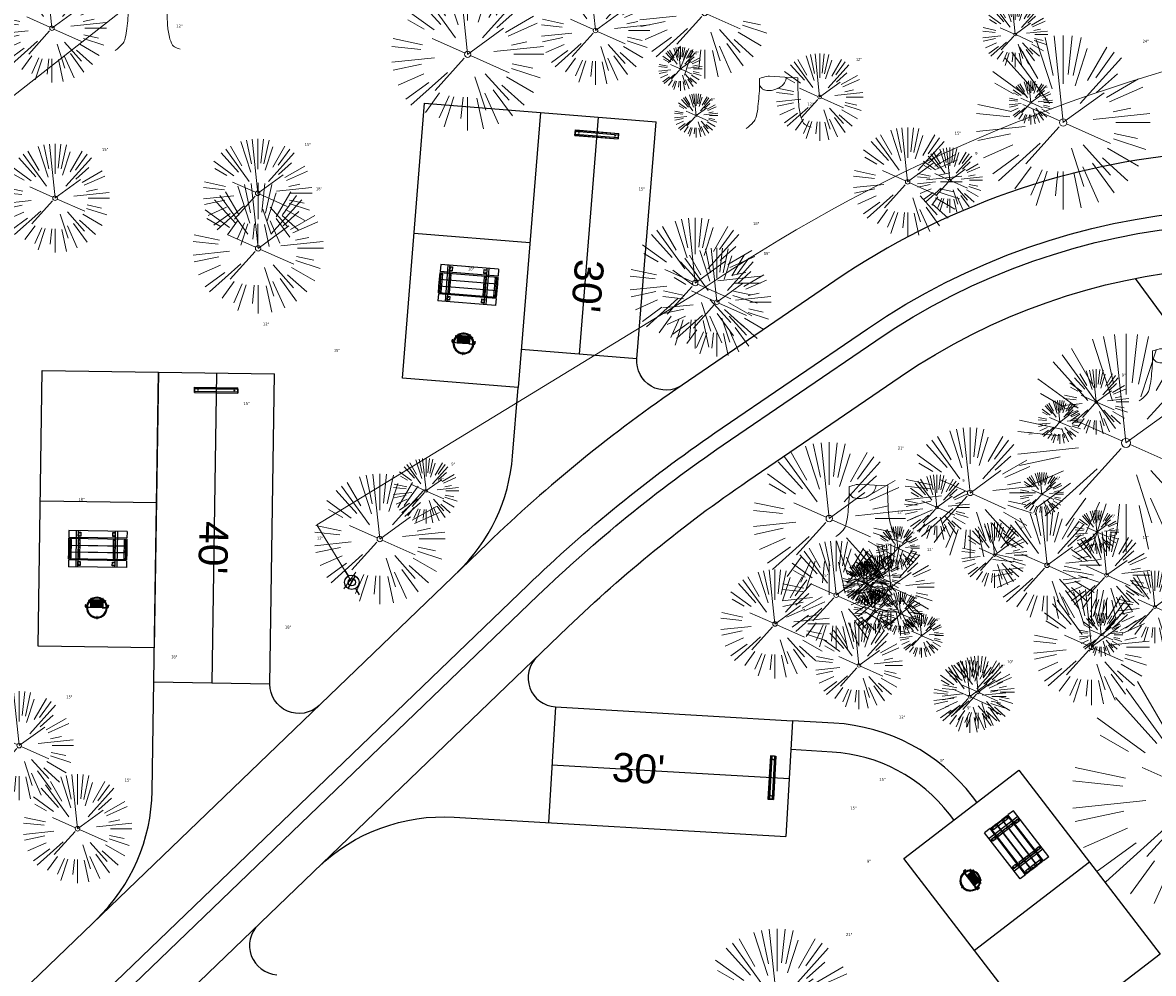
# Model space of a CAD drawing. Header units: feet. Extents: x 1134296 to 1140710, y 647902 to 649877.
# Tile 25 of 34: x 1134717 to 1134872, y 649174 to 649305. Entities that reach past the tile are written whole.
import ezdxf

# ---------------------------------------------------------------- set-up
doc = ezdxf.new("R2010")
doc.units = ezdxf.units.FT
doc.header["$MEASUREMENT"] = 0
for name, color, linetype, lineweight in [('-ANGLE-IRON', 8, 'Continuous', 25), ('V-SITE-VEGE', 8, 'Continuous', 18), ('V-SITE-VEGE-TEXT', 8, 'Continuous', 18), ('V-UTIL-POWR-LINE-UNDR', 8, 'Continuous', 15), ('V-UTIL-WATR-LINE', 8, 'Continuous', 15)]:
    doc.layers.add(name, color=color, linetype=linetype, lineweight=lineweight)
for name, color, linetype in [('-BOLTS-LAGS-SCREWS', 7, 'Continuous'), ('-CONCRETE', 9, 'Continuous'), ('-HARDWARE', 7, 'Continuous'), ('-TIMBER', 5, 'Continuous'), ('C-CAMPSITE-PADS', 6, 'Continuous'), ('C-PRKG-WHEL-STOP', 9, 'Continuous'), ('C-ROAD-ASPHALT', 1, 'Continuous'), ('C-UTIL-WATER-MEP', 7, 'Continuous')]:
    doc.layers.add(name, color=color, linetype=linetype)
doc.styles.add('Arial', font='arial.ttf', dxfattribs={"height": 180})
doc.styles.add('SEI-Dim & Leader', font='tahoma.ttf')

# ---------------------------------------------------------------- blocks, each defined once
blk = doc.blocks.new('V-SITE-VEGE-Coniferious Tree 2')
at = {"color": 0, "linetype": 'ByBlock'}
for p, q in [((-0.0575, 0.2704), (-0.104, 0.4891)), ((-0.0003, 0.0026), (-0.0523, 0.4973)), ((0, 0.2219), (0, 0.5)), ((0.0289, 0.2753), (0.0522, 0.4973)), ((0.0572, 0.2693), (0.1039, 0.4891)), ((-0.146, 0.2528), (-0.25, 0.433)), ((-0.0626, 0.1926), (-0.1545, 0.4755)), ((0.1391, 0.2411), (0.25, 0.433)), ((-0.0791, 0.1089), (-0.2939, 0.4045)), ((0.0685, 0.211), (0.1382, 0.4256)), ((0.1869, 0.2573), (0.2939, 0.4045)), ((-0.1757, 0.1951), (-0.3346, 0.3716)), ((0.0978, 0.1086), (0.3345, 0.3716)), ((-0.2201, 0.1599), (-0.4046, 0.2939)), ((0.192, 0.1729), (0.3116, 0.2806)), ((-0.2844, 0.1642), (-0.3931, 0.227)), ((0.2488, 0.1436), (0.433, 0.25)), ((0.2659, 0.1184), (0.4568, 0.2034)), ((-0.0009, -0.0007), (0.235, 0.1707)), ((-0.2961, 0.0629), (-0.4891, 0.1039)), ((-0.0199, 0.0089), (-0.2319, 0.1032)), ((-0.306, 0.0322), (-0.4973, 0.0523)), ((0.1731, 0.0182), (0.4972, 0.0523)), ((0.2873, 0.0611), (0.3885, 0.0826)), ((0.3025, 0), (0.5, 0)), ((-0.2183, -0.0229), (-0.4973, -0.0523)), ((-0.023, -0.0255), (-0.2138, -0.2374)), ((0.0185, -0.0083), (0.272, -0.1211)), ((-0.3022, -0.0642), (-0.4891, -0.1039)), ((0.2936, -0.0624), (0.4274, -0.0908)), ((-0.2881, -0.1283), (-0.4568, -0.2034)), ((-0.132, -0.1189), (-0.3716, -0.3346)), ((0.1144, -0.1271), (0.2718, -0.3019)), ((0.2891, -0.094), (0.4755, -0.1545)), ((0.0478, -0.1473), (0.1192, -0.3671)), ((0.2555, -0.1475), (0.433, -0.25)), ((-0.2545, -0.1849), (-0.4046, -0.2939)), ((0.2254, -0.2029), (0.3716, -0.3346)), ((-0.1843, -0.2536), (-0.2767, -0.3808)), ((0.1131, -0.2541), (0.2033, -0.4568)), ((0.1689, -0.2325), (0.2939, -0.4045)), ((-0.1214, -0.2725), (-0.1856, -0.4168)), ((-0.091, -0.2799), (-0.1545, -0.4755)), ((-0.0297, -0.2818), (-0.0443, -0.4216)), ((0, -0.2818), (0, -0.5)), ((0.061, -0.2873), (0.1039, -0.4891))]:
    blk.add_line(p, q, dxfattribs=at)
blk.add_circle((0, 0), 0.0208)
blk = doc.blocks.new('V-SITE-VEGE-Stump')
for points in [[(-0.1229, -0.0143, 0.052613), (-0.0986, 0.0077, 0.106195), (-0.0905, 0.0219, 0.044862), (-0.0837, 0.0527, 0.020074), (-0.0776, 0.1229, 0.011675), (-0.0773, 0.1364, 0.007866), (-0.0776, 0.1565)], [(-0.0776, 0.1565, -0.027668), (-0.0534, 0.1634, -0.067978), (-0.0432, 0.1643), (0.0086, 0.1616), (0.054, 0.1591)], [(0.0151, 0.1613, -0.082864), (0.0081, 0.142, -0.111324), (-0.0021, 0.1306, -0.039313), (-0.0159, 0.1223, -0.049197), (-0.028, 0.1177, -0.066002), (-0.0447, 0.1155, -0.070187), (-0.0604, 0.1177, -0.114859), (-0.0685, 0.1223, -0.075938), (-0.0773, 0.1332)], [(0.054, 0.1591, 0.004334), (0.0538, 0.1369, 0.008344), (0.054, 0.1254), (0.0561, 0.0762, 0.046252), (0.0624, 0.0317, 0.069625), (0.0733, 0.0038, 0.149725), (0.0794, -0.002, 0.058523), (0.0992, -0.0091)]]:
    blk.add_lwpolyline(points, format="xyb")
blk = doc.blocks.new('V-UTIL-IRRI-Spigot')
for points in [[(-1, 1.73), (-0.5, 0.87)], [(-0.5, -0.87), (0.5, 0.87)], [(0.5, -0.87), (1, -1.73)]]:
    blk.add_lwpolyline(points)
for radius in [1, 0.5]:
    blk.add_circle((0, 0), radius)
blk = doc.blocks.new('C_XBASE-PACTOLA_02403811')
at = {"layer": 'V-UTIL-POWR-LINE-UNDR', "flags": 128}
blk.add_lwpolyline([(1134459.68, 648691.6), (1134473.79, 648747.28), (1134487.67, 648772.88), (1134492.62, 648802.57), (1134496.09, 648841.02), (1134500.8, 648860.32), (1134494.59, 648928.38), (1134495.61, 649027.12), (1134495.96, 649106.74), (1134599.22, 649131.5), (1134637.55, 649168.54), (1134656.34, 649214.88), (1134694.64, 649279.09), (1134746.48, 649319.73), (1134803.11, 649342.85), (1134848.62, 649349.48), (1134877.8, 649337.9), (1134908.97, 649315.13), (1134965.72, 649315.53), (1135021.66, 649297.83), (1135074.57, 649267.3), (1135109.81, 649210.95), (1135119.86, 649164.36), (1135144.6, 649102.15)], dxfattribs=at)
at = {"layer": 'V-UTIL-WATR-LINE', "flags": 128}
blk.add_lwpolyline([(1134761.95, 649228.21), (1134757.13, 649236.11), (1134809.02, 649267.78, -0.098558), (1134890.66, 649302.86), (1134946.43, 649283.89)], format="xyb", dxfattribs=at)
at = {"layer": ''}
blk.add_blockref('V-UTIL-IRRI-Spigot', (1134761.95, 649228.21), dxfattribs=at)
at = {"layer": 'V-SITE-VEGE'}
for name, p, xscale, yscale, zscale in [('V-SITE-VEGE-Coniferious Tree 2', (1134810.59, 649306.66), 17.99978256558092, 17.99978256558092, 17.99978256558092), ('V-SITE-VEGE-Coniferious Tree 2', (1134720.62, 649304.57), 14.99981880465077, 14.99981880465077, 14.99981880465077), ('V-SITE-VEGE-Coniferious Tree 2', (1134777.91, 649300.97), 20.99974632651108, 20.99974632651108, 20.99974632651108), ('V-SITE-VEGE-Coniferious Tree 2', (1134795.55, 649304.25), 14.99981880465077, 14.99981880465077, 14.99981880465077), ('V-SITE-VEGE-Stump', (1134734.29, 649302.07), 40.31522404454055, 40.31522404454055, 40.31522404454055), ('V-SITE-VEGE-Coniferious Tree 2', (1134853.39, 649303.71), 8.999891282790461, 8.999891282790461, 8.999891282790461), ('V-SITE-VEGE-Stump', (1134821.27, 649291.32), 40.31522404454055, 40.31522404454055, 40.31522404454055), ('V-SITE-VEGE-Coniferious Tree 2', (1134838.57, 649283.39), 14.99981880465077, 14.99981880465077, 14.99981880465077), ('V-SITE-VEGE-Coniferious Tree 2', (1134748.98, 649281.82), 14.99981880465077, 14.99981880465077, 14.99981880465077), ('V-SITE-VEGE-Coniferious Tree 2', (1134721.05, 649281.15), 14.99981880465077, 14.99981880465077, 14.99981880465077), ('V-SITE-VEGE-Coniferious Tree 2', (1134844.39, 649283.61), 8.999891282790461, 8.999891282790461, 8.999891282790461), ('V-SITE-VEGE-Coniferious Tree 2', (1134749.04, 649274.24), 17.99978256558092, 17.99978256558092, 17.99978256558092), ('V-SITE-VEGE-Coniferious Tree 2', (1134809.28, 649269.44), 17.99978256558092, 17.99978256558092, 17.99978256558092), ('V-SITE-VEGE-Coniferious Tree 2', (1134812.26, 649266.81), 14.99981880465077, 14.99981880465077, 14.99981880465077), ('V-SITE-VEGE-Coniferious Tree 2', (1134868.67, 649247.43), 29.99963760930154, 29.99963760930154, 29.99963760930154), ('V-SITE-VEGE-Stump', (1134875.45, 649253.78), 40.31522404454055, 40.31522404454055, 40.31522404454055), ('V-SITE-VEGE-Coniferious Tree 2', (1134864.57, 649253.06), 8.999891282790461, 8.999891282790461, 8.999891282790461), ('V-SITE-VEGE-Coniferious Tree 2', (1134847.18, 649240.53), 17.99978256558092, 17.99978256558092, 17.99978256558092), ('V-SITE-VEGE-Coniferious Tree 2', (1134827.75, 649237), 20.99974632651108, 20.99974632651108, 20.99974632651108), ('V-SITE-VEGE-Coniferious Tree 2', (1134772.18, 649240.8), 8.999891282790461, 8.999891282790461, 8.999891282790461), ('V-SITE-VEGE-Coniferious Tree 2', (1134765.81, 649234.18), 17.99978256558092, 17.99978256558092, 17.99978256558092), ('V-SITE-VEGE-Coniferious Tree 2', (1134842.61, 649238.53), 8.999891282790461, 8.999891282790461, 8.999891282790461), ('V-SITE-VEGE-Stump', (1134833.64, 649235.09), 40.31522404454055, 40.31522404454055, 40.31522404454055), ('V-SITE-VEGE-Coniferious Tree 2', (1134857.78, 649230.56), 14.99981880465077, 14.99981880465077, 14.99981880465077), ('V-SITE-VEGE-Coniferious Tree 2', (1134850.53, 649231.97), 8.999891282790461, 8.999891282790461, 8.999891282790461), ('V-SITE-VEGE-Coniferious Tree 2', (1134828.72, 649226.44), 14.99981880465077, 14.99981880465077, 14.99981880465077), ('V-SITE-VEGE-Coniferious Tree 2', (1134820.28, 649222.47), 14.99981880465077, 14.99981880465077, 14.99981880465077), ('V-SITE-VEGE-Coniferious Tree 2', (1134872.65, 649224.81), 9.999879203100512, 9.999879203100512, 9.999879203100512), ('V-SITE-VEGE-Coniferious Tree 2', (1134847.13, 649212.46), 9.999879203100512, 9.999879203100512, 9.999879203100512), ('V-SITE-VEGE-Coniferious Tree 2', (1134848.3, 649213.06), 9.999879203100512, 9.999879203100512, 9.999879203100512), ('V-SITE-VEGE-Coniferious Tree 2', (1134879.25, 649198.97), 35.99956513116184, 35.99956513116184, 35.99956513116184), ('V-SITE-VEGE-Coniferious Tree 2', (1134716.1, 649205.71), 14.99981880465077, 14.99981880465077, 14.99981880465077), ('V-SITE-VEGE-Coniferious Tree 2', (1134724.15, 649194.25), 14.99981880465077, 14.99981880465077, 14.99981880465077), ('V-SITE-VEGE-Coniferious Tree 2', (1134820.59, 649169.97), 20.99974632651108, 20.99974632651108, 20.99974632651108)]:
    blk.add_blockref(name, p, dxfattribs=dict(at, xscale=xscale, yscale=yscale, zscale=zscale))
at = {"layer": 'V-SITE-VEGE', "rotation": 8.537736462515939e-07}
for p, xscale, yscale, zscale in [((1134860, 649291.57), 23.99971008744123, 23.99971008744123, 23.99971008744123), ((1134807.25, 649298.96), 5.999927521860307, 5.999927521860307, 5.999927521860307), ((1134826.44, 649295.07), 11.99985504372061, 11.99985504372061, 11.99985504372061), ((1134855.54, 649294.32), 5.999927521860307, 5.999927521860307, 5.999927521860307), ((1134809.42, 649292.53), 5.999927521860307, 5.999927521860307, 5.999927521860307), ((1134859.53, 649250.3), 5.999927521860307, 5.999927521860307, 5.999927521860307), ((1134857.07, 649240.34), 5.999927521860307, 5.999927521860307, 5.999927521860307), ((1134864.66, 649235.14), 5.999927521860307, 5.999927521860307, 5.999927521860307), ((1134837.21, 649232.9), 5.999927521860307, 5.999927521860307, 5.999927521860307), ((1134865.99, 649229.19), 11.99985504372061, 11.99985504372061, 11.99985504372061), ((1134836.24, 649227.53), 11.99985504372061, 11.99985504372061, 11.99985504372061), ((1134834.69, 649228.93), 5.999927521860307, 5.999927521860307, 5.999927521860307), ((1134832.62, 649228.09), 5.999927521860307, 5.999927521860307, 5.999927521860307), ((1134833.02, 649228), 5.999927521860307, 5.999927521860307, 5.999927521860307), ((1134834.12, 649224.16), 5.999927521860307, 5.999927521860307, 5.999927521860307), ((1134837.6, 649223.89), 5.999927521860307, 5.999927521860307, 5.999927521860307), ((1134863.9, 649219.28), 15.99980672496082, 15.99980672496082, 15.99980672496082), ((1134840.49, 649220.86), 5.999927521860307, 5.999927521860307, 5.999927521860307), ((1134865.23, 649220.99), 5.999927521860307, 5.999927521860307, 5.999927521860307), ((1134831.86, 649216.75), 11.99985504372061, 11.99985504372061, 11.99985504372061)]:
    blk.add_blockref('V-SITE-VEGE-Coniferious Tree 2', p, dxfattribs=dict(at, xscale=xscale, yscale=yscale, zscale=zscale))
at = {"layer": 'V-SITE-VEGE-TEXT', "char_height": 0.4, "attachment_point": 7, "style": 'SEI-Dim & Leader'}
for s, insert in [('12"', (1134737.77, 649304.67)), ('24"', (1134870.96, 649302.57)), ('6"', (1134809.25, 649300.96)), ('12"', (1134831.43, 649300.07)), ('6"', (1134857.53, 649296.32)), ('6"', (1134811.41, 649294.53)), ('12"', (1134824.75, 649293.92)), ('15"', (1134845.05, 649289.89)), ('15"', (1134727.53, 649287.65)), ('15"', (1134755.46, 649288.32)), ('9"', (1134847.88, 649287.11)), ('18"', (1134757.01, 649282.24)), ('15"', (1134801.48, 649282.21)), ('18"', (1134817.26, 649277.44)), ('15"', (1134818.74, 649273.31)), ('18"', (1134777.97, 649271.19)), ('12"', (1134749.71, 649263.61)), ('15"', (1134759.47, 649259.97)), ('9"', (1134868.06, 649256.56)), ('15"', (1134747.01, 649252.65)), ('6"', (1134861.52, 649252.3)), ('18"', (1134855.15, 649248.53)), ('21"', (1134837.22, 649246.5)), ('9"', (1134775.66, 649244.3)), ('18"', (1134773.79, 649242.18)), ('9"', (1134846.09, 649242.03)), ('6"', (1134859.07, 649242.34)), ('18"', (1134724.27, 649239.44)), ('12"', (1134837.12, 649237.69)), ('6"', (1134866.65, 649237.14)), ('15"', (1134864.26, 649237.06)), ('15"', (1134757.13, 649234.08)), ('6"', (1134839.2, 649234.9)), ('9"', (1134854.01, 649235.47)), ('12"', (1134870.97, 649234.19)), ('15"', (1134835.2, 649232.94)), ('12"', (1134841.23, 649232.53)), ('6"', (1134836.68, 649230.93)), ('6"', (1134834.61, 649230.09)), ('6"', (1134835.01, 649230)), ('15"', (1134826.76, 649228.97)), ('16"', (1134870.88, 649226.28)), ('6"', (1134836.11, 649226.16)), ('6"', (1134839.59, 649225.89)), ('18"', (1134752.74, 649221.83)), ('12"', (1134836.84, 649221.75)), ('6"', (1134842.48, 649222.86)), ('6"', (1134867.22, 649222.99)), ('18"', (1134737.05, 649217.72)), ('10"', (1134852.29, 649217.06)), ('10"', (1134851.12, 649216.46)), ('15"', (1134722.58, 649212.21)), ('9"', (1134846.77, 649210.7)), ('12"', (1134837.38, 649209.45)), ('9"', (1134843.07, 649203.46)), ('15"', (1134730.63, 649200.75)), ('15"', (1134834.66, 649200.85)), ('15"', (1134830.68, 649196.9)), ('9"', (1134832.96, 649189.56)), ('21"', (1134830.07, 649179.47))]:
    blk.add_mtext(s, dxfattribs=dict(at, insert=insert))
blk = doc.blocks.new('Wheel_Stop')
for points in [[(-36, 6.75), (36, 6.75)], [(-36, -2.25), (-36, 6.75)], [(-35.625, 4.5), (-36, 6.75)], [(-35.625, 0), (-36, -2.25)], [(-35.955, 6.48), (35.955, 6.48)], [(-35.625, 4.5), (-35.625, 0)], [(-35.625, 4.5), (35.625, 4.5)], [(-35.625, 0), (35.625, 0)], [(35.625, 4.5), (36, 6.75)], [(35.625, 4.5), (35.625, 0)], [(35.625, 0), (36, -2.25)], [(36, -2.25), (36, 6.75)], [(-36, -2.25), (36, -2.25)], [(-35.955, -1.98), (35.955, -1.98)]]:
    blk.add_lwpolyline(points)
for centre in [(-30, 2.25), (30, 2.25)]:
    blk.add_circle(centre, 0.5)
blk = doc.blocks.new('10FT_Precast Table')
at = {"layer": '-ANGLE-IRON'}
for p, q in [((-28.5, 21.1), (-28.5, 27.6)), ((-28.5, 27.6), (-24.5, 27.6)), ((-24.5, 21.1), (-28.5, 21.1)), ((-24.5, 27.6), (-24.5, 21.1)), ((28.5, 21.1), (28.5, 27.6)), ((28.5, 27.6), (32.5, 27.6)), ((32.5, 21.1), (28.5, 21.1)), ((32.5, 27.6), (32.5, 21.1)), ((-43.5, 15.3), (-46.5, 15.3)), ((-46.5, 15.3), (-46.5, -15.3)), ((-43.5, -15.3), (-43.5, 15.3)), ((-25.5, 15.3), (-28.5, 15.3)), ((-28.5, 15.3), (-28.5, -15.3)), ((-25.5, -15.3), (-25.5, 15.3)), ((32.5, 15.3), (29.5, 15.3)), ((29.5, 15.3), (29.5, -15.3)), ((32.5, -15.3), (32.5, 15.3)), ((46.5, 15.3), (43.5, 15.3)), ((43.5, 15.3), (43.5, -15.3)), ((46.5, -15.3), (46.5, 15.3)), ((-46.5, -15.3), (-43.5, -15.3)), ((-28.5, -15.3), (-25.5, -15.3)), ((29.5, -15.3), (32.5, -15.3)), ((43.5, -15.3), (46.5, -15.3)), ((-28.5, -27.6), (-28.5, -21.1)), ((-28.5, -21.1), (-24.5, -21.1)), ((-24.5, -27.6), (-28.5, -27.6)), ((-24.5, -21.1), (-24.5, -27.6)), ((28.5, -27.6), (28.5, -21.1)), ((28.5, -21.1), (32.5, -21.1)), ((32.5, -27.6), (28.5, -27.6)), ((32.5, -21.1), (32.5, -27.6))]:
    blk.add_line(p, q, dxfattribs=at)
at = {"layer": '-BOLTS-LAGS-SCREWS'}
for centre in [(-26.5, 26.1), (-26.5, 22.6), (30.5, 26.1), (30.5, 22.6), (-45, 14.3), (-45, 8.8), (-45, 2.8), (-27, 14.3), (-27, 8.8), (-27, 2.8), (31, 14.3), (31, 8.8), (31, 2.8), (45, 14.3), (45, 8.8), (45, 2.8), (-45, -2.8), (-45, -8.8), (-45, -14.3), (-27, -2.8), (-27, -8.8), (-27, -14.3), (31, -2.8), (31, -8.8), (31, -14.3), (45, -2.8), (45, -8.8), (45, -14.3), (-26.5, -22.6), (-26.5, -26.1), (30.5, -22.6), (30.5, -26.1)]:
    blk.add_circle(centre, 0.156, dxfattribs=at)
at = {"layer": '-CONCRETE'}
for p, q in [((-32, -30), (-32, 30)), ((-28.5, 30), (-28.5, 27.6)), ((-28.5, -27.1), (-28.5, 27.1)), ((32.5, 30), (32.5, 27.6)), ((32.5, -27.1), (32.5, 27.1)), ((36, -30), (36, 30)), ((-28.5, -30), (-28.5, -27.6)), ((32.5, -27.6), (32.5, -30))]:
    blk.add_line(p, q, dxfattribs=at)
at = {"layer": '-TIMBER'}
for p, q in [((-48, 18.7), (-48, 30)), ((-48, 30), (48, 30)), ((-48, 18.7), (48, 18.7)), ((48, 18.7), (48, 30)), ((-48, 5.9), (-48, 17.1)), ((-48, 17.1), (48, 17.1)), ((-48, 5.9), (48, 5.9)), ((-48, -5.6), (-48, 5.6)), ((-48, 5.6), (48, 5.6)), ((48, 17.1), (48, 5.9)), ((48, 5.6), (48, -5.6)), ((48, -5.6), (-48, -5.6)), ((-48, -17.1), (-48, -5.9)), ((48, -5.9), (-48, -5.9)), ((48, -17.1), (-48, -17.1)), ((48, -5.9), (48, -17.1)), ((-48, -30), (-48, -18.7)), ((-48, -18.7), (48, -18.7)), ((-48, -30), (48, -30)), ((48, -30), (48, -18.7))]:
    blk.add_line(p, q, dxfattribs=at)
blk = doc.blocks.new('*X1314')
at = {"color": 0}
for p, q in [((146.1, 353.6), (146.1, 353.7)), ((146.1, 352.9), (146.8, 353.6)), ((146.1, 352.5), (146.8, 353.3)), ((146.1, 351.8), (146.8, 352.6)), ((146.1, 351.5), (146.8, 352.2)), ((146.1, 350.8), (146.8, 351.5)), ((146.3, 350.7), (146.8, 351.2))]:
    blk.add_line(p, q, dxfattribs=at)
blk = doc.blocks.new('Pilot Rocks FS-30_18_PA')
at = {"layer": '-HARDWARE'}
for p, q in [((-8.8, 0), (-17.9, 0)), ((-17.9, 0), (-12.8, 0)), ((-10.2, 0), (10.2, 0)), ((8.8, 0), (17.9, 0)), ((12.8, 0), (17.9, 0)), ((-18.9, -1.4), (-18.9, -1)), ((-18.9, -1.4), (-18.9, -1)), ((-18.9, -4.6), (-18.9, -1.4)), ((-18.9, -1.4), (-18.9, -1.4)), ((-18.2, -1.4), (-18.2, -1)), ((-18.2, -1), (-18.2, -1.4)), ((-18.2, -1.4), (-18.1, -1.4)), ((-18.1, -1.4), (-18.1, -4.6)), ((-8.8, -0.6), (-17.9, -0.6)), ((-13.3, -0.6), (-17.9, -0.6)), ((-10.2, -0.6), (10.2, -0.6)), ((-10.2, -0.6), (-10.2, -11.3)), ((-10.2, -11.3), (-10.2, -14.8)), ((-10.2, -13.7), (-10.2, -14.8)), ((-9.5, -0.6), (-9.5, -11.3)), ((-9.5, -11.3), (-9.5, -14.8)), ((-9.5, -11.6), (9.5, -11.6)), ((-9.5, -12.3), (9.5, -12.3)), ((-9.5, -14.8), (-9.5, -14.5)), ((-8.8, -0.6), (-8.8, -11.6)), ((-8.3, -0.6), (-8.3, -11.6)), ((-7.5, -0.6), (-7.5, -11.6)), ((-7, -0.6), (-7, -11.6)), ((-6.2, -0.6), (-6.2, -11.6)), ((-5.7, -0.6), (-5.7, -11.6)), ((-4.9, -0.6), (-4.9, -11.6)), ((-4.3, -0.6), (-4.3, -11.6)), ((-3.6, -0.6), (-3.6, -11.6)), ((-3, -0.6), (-3, -11.6)), ((-2.2, -0.6), (-2.2, -11.6)), ((-1.7, -0.6), (-1.7, -11.6)), ((-0.9, -0.6), (-0.9, -11.6)), ((-0.4, -0.6), (-0.4, -11.6)), ((0.4, -0.6), (0.4, -11.6)), ((0.9, -0.6), (0.9, -11.6)), ((1.7, -0.6), (1.7, -11.6)), ((2.2, -0.6), (2.2, -11.6)), ((3, -0.6), (3, -11.6)), ((3.6, -0.6), (3.6, -11.6)), ((4.3, -0.6), (4.3, -11.6)), ((4.9, -0.6), (4.9, -11.6)), ((5.7, -0.6), (5.7, -11.6)), ((6.2, -0.6), (6.2, -11.6)), ((7, -0.6), (7, -11.6)), ((7.5, -0.6), (7.5, -11.6)), ((8.3, -0.6), (8.3, -11.6)), ((8.8, -0.6), (8.8, -11.6)), ((17.9, -0.6), (8.8, -0.6)), ((9.5, -0.6), (9.5, -11.3)), ((9.5, -11.3), (9.5, -14.8)), ((9.5, -14.5), (9.5, -14.8)), ((10.2, -0.6), (10.2, -11.3)), ((10.2, -11.3), (10.2, -14.8)), ((10.2, -14.8), (10.2, -13.7)), ((18.1, -4.6), (18.1, -1.4)), ((18.1, -1.4), (18.2, -1.4)), ((18.9, -4.6), (18.1, -4.6)), ((18.2, -1.4), (18.2, -1)), ((18.2, -1.4), (18.2, -1)), ((18.9, -1.4), (18.9, -1)), ((18.9, -1), (18.9, -1.4)), ((18.9, -1.4), (18.9, -1.4)), ((18.9, -1.4), (18.9, -4.6))]:
    blk.add_line(p, q, dxfattribs=at)
at = {"layer": '-HARDWARE', "flags": 128}
for points in [[(0, 18.2, 1), (-0.6, 18.2), (-0.6, 15, 1), (0, 15), (0, 18.2)], [(-11.8, -8.9, -1), (-11.3, -9.4), (-13.5, -11.7, -1), (-14, -11.3), (-11.8, -8.9)], [(11.8, -8.9, 1), (11.3, -9.4), (13.5, -11.7, 1), (14, -11.3), (11.8, -8.9)]]:
    blk.add_lwpolyline(points, format="xyb", dxfattribs=at)
at = {"layer": '-HARDWARE'}
for points in [[(-18.9, -4.6), (-18.9, -1.4), (-18.1, -1.4), (-18.1, -4.6)], [(-7.5, -11.6), (-8.3, -11.6), (-8.3, -0.6), (-7.5, -0.6)], [(-6.2, -11.6), (-7, -11.6), (-7, -0.6), (-6.2, -0.6)], [(-4.9, -11.6), (-5.7, -11.6), (-5.7, -0.6), (-4.9, -0.6)], [(-3.6, -11.6), (-4.3, -11.6), (-4.3, -0.6), (-3.6, -0.6)], [(-2.2, -11.6), (-3, -11.6), (-3, -0.6), (-2.2, -0.6)], [(-0.9, -11.6), (-1.7, -11.6), (-1.7, -0.6), (-0.9, -0.6)], [(-0.4, -11.6), (0.4, -11.6), (0.4, -0.6), (-0.4, -0.6)], [(0.9, -11.6), (1.7, -11.6), (1.7, -0.6), (0.9, -0.6)], [(2.2, -11.6), (3, -11.6), (3, -0.6), (2.2, -0.6)], [(3.6, -11.6), (4.3, -11.6), (4.3, -0.6), (3.6, -0.6)], [(4.9, -11.6), (5.7, -11.6), (5.7, -0.6), (4.9, -0.6)], [(6.2, -11.6), (7, -11.6), (7, -0.6), (6.2, -0.6)], [(7.5, -11.6), (8.3, -11.6), (8.3, -0.6), (7.5, -0.6)], [(18.9, -4.6), (18.9, -1.4), (18.1, -1.4), (18.1, -4.6)]]:
    blk.add_lwpolyline(points, close=True, dxfattribs=at)
for centre, radius, start, end in [((-17.9, -1), 1, 90, 180), ((-17.9, -1), 1, 90, 180), ((0, 0), 17.1, 0.1484, 179.8516), ((0, 0), 15.7, 0.161, 179.839), ((17.9, -1), 1, 0, 90), ((17.9, -1), 1, 0, 90), ((-17.9, -1), 0.333, 90, 180), ((-17.9, -1), 0.333, 90, 180), ((0, 0), 17.1, 182.0901, 220.7491), ((0, 0), 15.7, 182.2674, 220.2248), ((0, 0), 17.1, 220.7491, 233.2978), ((0, 0), 15.7, 220.2248, 229.5861), ((-9.9, -11.6), 0.333, 0, 180), ((-9.9, -14.8), 0.333, 180, 0), ((-9.9, -14.8), 0.333, 180, 0), ((0, 0), 15.7, 232.704, 307.296), ((0, 0), 17.1, 236.0414, 303.9586), ((9.9, -11.6), 0.333, 0, 180), ((9.9, -14.8), 0.333, 180, 0), ((9.9, -14.8), 0.333, 180, 0), ((0, 0), 15.7, 310.4139, 319.7752), ((0, 0), 17.1, 306.7022, 319.2509), ((0, 0), 15.7, 319.7752, 357.7326), ((0, 0), 17.1, 319.2509, 357.9099), ((17.9, -1), 0.333, 0, 90), ((17.9, -1), 0.333, 0, 90)]:
    blk.add_arc(centre, radius, start, end, dxfattribs=at)
at = {"layer": '-HARDWARE', "rotation": 180}
for p, xscale, yscale, zscale in [((137.7, 372.6), 1.066666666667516, 1.066666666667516, 1.066666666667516), ((-137.7, 372.6), -1.066666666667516, 1.066666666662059, 1.066666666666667)]:
    blk.add_blockref('*X1314', p, dxfattribs=dict(at, xscale=xscale, yscale=yscale, zscale=zscale))
blk = doc.blocks.new('C_PBASE-PACTOLA_02403811')
at = {"layer": ''}
for p, q in [((1134801.25, 649259.02), (1134803.89, 649291.66)), ((1134735.29, 649257.17), (1134751.29, 649256.93)), ((1134750.66, 649214.19), (1134751.29, 649256.93)), ((1134790.01, 649211.06), (1134822.71, 649209.14)), ((1134822.71, 649209.14), (1134821.77, 649193.17))]:
    blk.add_line(p, q, dxfattribs=at)
at = {"layer": '', "flags": 128}
blk.add_lwpolyline([(1134787.94, 649292.95), (1134803.89, 649291.66)], dxfattribs=at)
for points in [[(1134553.98, 648677.28), (1134544.9, 648742.27, -0.094333), (1134550.43, 648854.34), (1134559, 648889.72, -0.142864), (1134712.37, 649156.83), (1134786.2, 649227.81, -0.041643), (1134812.01, 649248.79), (1134833.03, 649263.15, -0.265468), (1134926.96, 649270.71), (1134949.26, 649260.25, -0.036701), (1135013.16, 649224.33), (1135075.32, 649183.13, -0.302523), (1135105.39, 649111.58), (1135099.69, 649081.89, -0.049273), (1135094.1, 649063.04), (1135036.84, 648922.4, -0.009219), (1135029.58, 648905.45), (1134962.36, 648756.34, -0.019155), (1134945.3, 648722.05), (1134909.79, 648657.07, -0.111237)], [(1134807.49, 649255.39, -0.630689), (1134801.25, 649259.02)], [(1134726.76, 649181.76, 0.200162), (1134734.43, 649199.42), (1134735.29, 649257.17)], [(1134776.52, 649229.61, 0.183105), (1134784.12, 649245.61), (1134784.88, 649255.07)], [(1134787.48, 649217.94, 0.654152), (1134790.01, 649211.06)], [(1134757.43, 649211.25, -0.666441), (1134750.66, 649214.19)], [(1134848.1, 649197.9), (1134847.5, 649198.69, 0.21757), (1134828.4, 649208.81), (1134822.71, 649209.14)], [(1134844.93, 649195.46), (1134844.32, 649196.26, 0.21757), (1134828.17, 649204.81), (1134822.47, 649205.15)], [(1134757.29, 649188.92, -0.209079), (1134776.08, 649195.85), (1134821.77, 649193.17)], [(1134749.08, 649181.02, 0.654152), (1134751.61, 649174.14)]]:
    blk.add_lwpolyline(points, format="xyb", dxfattribs=at)
at = {"layer": ''}
blk.add_lwpolyline([(1134869.95, 649270.09), (1134876.43, 649261.2), (1134884.4, 649261.85), (1134886.87, 649266.74), (1134913.06, 649261.87)], dxfattribs=at)
at = {"layer": 'C-CAMPSITE-PADS'}
for points in [[(1134787.94, 649292.95), (1134784.88, 649255.07), (1134768.93, 649256.36), (1134771.99, 649294.24)], [(1134735.29, 649257.17), (1134734.73, 649219.18), (1134718.73, 649219.41), (1134719.29, 649257.41)], [(1134873.38, 649176.97), (1134857.52, 649164.78), (1134838.02, 649190.15), (1134853.88, 649202.34)]]:
    blk.add_lwpolyline(points, close=True, dxfattribs=at)
at = {"layer": 'C-ROAD-ASPHALT'}
blk.add_lwpolyline([(1134916.81, 648653.23), (1134952.32, 648718.22, 0.019155), (1134969.66, 648753.05), (1135036.87, 648902.16, 0.009219), (1135044.25, 648919.38), (1135101.51, 649060.02, 0.049273), (1135107.54, 649080.38), (1135113.25, 649110.08, 0.302523), (1135079.74, 649189.8), (1135017.58, 649231, 0.036701), (1134952.66, 649267.49), (1134930.36, 649277.95, 0.265468), (1134828.52, 649269.75), (1134807.49, 649255.39, 0.041643), (1134780.65, 649233.58), (1134706.83, 649162.6, 0.057659), (1134625.2, 649063.66, -0.572256), (1134616.58, 649064.03), (1134601.86, 649091.79)], format="xyb", dxfattribs=at)
blk.add_lwpolyline([(1134609.5, 649004.17, -0.084817), (1134717.92, 649151.06), (1134791.74, 649222.04, -0.041643), (1134816.52, 649242.18), (1134837.54, 649256.54, -0.265468), (1134923.57, 649263.47), (1134945.86, 649253.01, -0.036701), (1135008.74, 649217.67), (1135070.9, 649176.46, -0.302523), (1135097.53, 649113.09), (1135091.83, 649083.4, -0.049273), (1135086.69, 649066.05), (1135029.44, 648925.41, -0.009219), (1135022.29, 648908.74), (1134970.11, 648792.98, 0.09467), (1134957.79, 648834.73), (1134921.93, 648904.35, 0.300313), (1134722.09, 649016.56), (1134632.5, 649010.11, 0.090714)], format="xyb", close=True, dxfattribs=at)
at = {"layer": 'C-UTIL-WATER-MEP', "flags": 128}
blk.add_lwpolyline([(1134555.96, 648677.56), (1134546.88, 648742.55, -0.094333), (1134552.38, 648853.87), (1134560.94, 648889.25, -0.142864), (1134713.76, 649155.39), (1134787.59, 649226.37, -0.041643), (1134813.13, 649247.14), (1134834.16, 649261.5, -0.265468), (1134926.11, 649268.9), (1134948.41, 649258.44, -0.036701), (1135012.06, 649222.67), (1135074.22, 649181.46, -0.302523), (1135103.43, 649111.96), (1135097.72, 649082.26, -0.049273), (1135092.25, 649063.79), (1135034.99, 648923.15, -0.009219), (1135027.76, 648906.27), (1134960.54, 648757.16, -0.019155), (1134943.55, 648723.01), (1134908.04, 648658.03, -0.111237)], format="xyb", dxfattribs=at)
at = {"layer": 'Defpoints', "flags": 128}
for points in [[(1134786.49, 649275.01), (1134770.54, 649276.3)], [(1134735.02, 649239.17), (1134719.03, 649239.41)]]:
    blk.add_lwpolyline(points, dxfattribs=at)
at = {"layer": 'Defpoints'}
blk.add_lwpolyline([(1134863.63, 649189.65), (1134847.77, 649177.47)], dxfattribs=at)
at = {"layer": '-HARDWARE'}
for p, xscale, yscale, zscale, rotation in [((1134777.34, 649261.12), 0.0833333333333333, 0.0833333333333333, 0.0833333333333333, 175.3791486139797), ((1134726.81, 649224.72), 0.08333333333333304, 0.08333333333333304, 0.08333333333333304, 179.1498037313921), ((1134847.2, 649187.11), 0.08333333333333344, 0.08333333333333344, 0.08333333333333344, 127.5392135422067)]:
    blk.add_blockref('Pilot Rocks FS-30_18_PA', p, dxfattribs=dict(at, xscale=xscale, yscale=yscale, zscale=zscale, rotation=rotation))
for p, xscale, yscale, zscale, rotation in [((1134777.99, 649269.18), 0.08333333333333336, 0.08333333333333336, 0.08333333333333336, 175.3791486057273), ((1134726.93, 649232.79), 0.08333333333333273, 0.08333333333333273, 0.08333333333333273, 179.1498037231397), ((1134853.6, 649192.04), 0.08333333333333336, 0.08333333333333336, 0.08333333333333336, 127.5392135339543)]:
    blk.add_blockref('10FT_Precast Table', p, dxfattribs=dict(xscale=xscale, yscale=yscale, zscale=zscale, rotation=rotation))
at = {"layer": 'C-PRKG-WHEL-STOP'}
for p, xscale, yscale, zscale, rotation in [((1134795.71, 649289.75), 0.08333333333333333, 0.08333333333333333, 0.08333333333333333, 355.3791483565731), ((1134743.25, 649254.49), 0.0833333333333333, 0.0833333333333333, 0.0833333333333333, 359.1498035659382), ((1134819.68, 649201.31), 0.08333333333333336, 0.08333333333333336, 0.08333333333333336, 266.6374455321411)]:
    blk.add_blockref('Wheel_Stop', p, dxfattribs=dict(at, xscale=xscale, yscale=yscale, zscale=zscale, rotation=rotation))
at = {"layer": 'C-CAMPSITE-PADS', "char_height": 4, "attachment_point": 1, "style": 'Arial'}
for s, width, gutter_width, insert, rotation in [("30'", 0.889, 1, (1134796.76, 649272.53), 265.3354), ("40'", 10.6683, 12, (1134744.99, 649236.56), 268.2359), ("30'", 0.889, 1, (1134797.94, 649204.77), 356.5937)]:
    blk.add_mtext_dynamic_manual_height_columns(s, width=width, gutter_width=gutter_width, heights=[0], dxfattribs=dict(at, insert=insert, rotation=rotation))

msp = doc.modelspace()

# ---------------------------------------------------------------- block references
at = {"layer": ''}
msp.add_blockref('C_XBASE-PACTOLA_02403811', (0, 0), dxfattribs=at)

# ---------------------------------------------------------------- next in the draw order: linework, layer by layer
at = {"layer": 'Defpoints'}
for p, q in [((1134795.92, 649292.31), (1134793.28, 649259.66)), ((1134801.25, 649259.02), (1134785.3, 649260.31)), ((1134743.29, 649257.05), (1134742.66, 649214.31)), ((1134750.66, 649214.19), (1134734.66, 649214.43)), ((1134790.01, 649211.06), (1134789.07, 649195.09)), ((1134789.54, 649203.08), (1134822.24, 649201.16))]:
    msp.add_line(p, q, dxfattribs=at)

# ---------------------------------------------------------------- next in the draw order: block references
at = {"layer": ''}
msp.add_blockref('C_PBASE-PACTOLA_02403811', (0, 0), dxfattribs=at)

doc.saveas('drawing.dxf')
